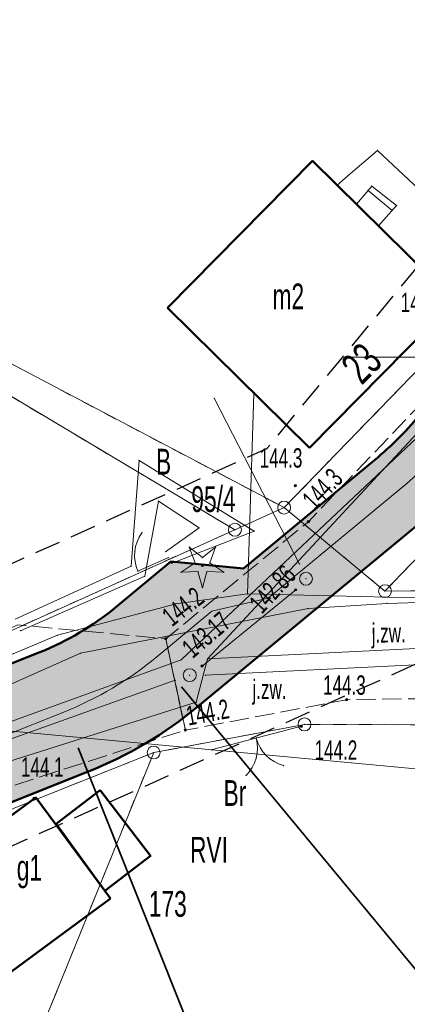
# Model space of a CAD drawing. Extents: x 6456700 to 6518119, y 5963420 to 5980059.
# Tile 192 of 256: x 6512404 to 6512419, y 5966124 to 5966162. Entities that reach past the tile are written whole.
import ezdxf
from ezdxf.enums import TextEntityAlignment as Align

# ---------------------------------------------------------------- set-up
doc = ezdxf.new("R2010")
doc.units = 0
doc.header["$MEASUREMENT"] = 0
for name, pattern in [('L_0_03', [1, 0.5, -0.5]), ('L_0_04', [1.5, 1, -0.5]), ('L_0_52', [1, 0.75, -0.25])]:
    doc.linetypes.add(name, pattern=pattern)
doc.layers.get('0').update_dxf_attribs({"color": 2, "linetype": 'CONTINUOUS', "lineweight": 5})
for name, color, linetype, lineweight in [('18mm Kreska ciągła', 7, 'CONTINUOUS', 18), ('202_punkt_graniczny', 7, 'CONTINUOUS', 18), ('209_oznaczenie_konturu_klasyfikacyjnego', 96, 'CONTINUOUS', 18), ('210_oznaczenie_konturu_uzytku_gruntowego', 96, 'CONTINUOUS', 18), ('211_numer_dzialki_ewidencyjnej', 7, 'CONTINUOUS', 18), ('218_kontur_uzytku_gruntowego', 96, 'L_0_03', 18), ('219_dzialka_ewidencyjna', 7, 'CONTINUOUS', 18), ('238_Punkt_adresowy_budynku', 7, 'CONTINUOUS', 18), ('312_budynek_ewidencyjny', 7, 'CONTINUOUS', 18), ('312_oznaczenie_budynku_ewidencyjnego_Atr117', 7, 'CONTINUOUS', 18), ('352_schody', 7, 'CONTINUOUS', 18), ('35mm Ciągła', 7, 'CONTINUOUS', 35), ('50mm Kreska ciągła', 7, 'CONTINUOUS', 50), ('9mm Kreska ciągła', 252, 'CONTINUOUS', 9), ('brama', 7, 'CONTINUOUS', 18), ('budynek', 7, 'CONTINUOUS', 18), ('drzewo_iglaste', 7, 'CONTINUOUS', 18), ('furtka', 7, 'CONTINUOUS', 18), ('inny_obiekt_trwale_zwiazany_z_budynkiem__powierzchnia_', 7, 'CONTINUOUS', 18), ('jezdnia', 7, 'CONTINUOUS', 18), ('jezdnia_Atr17', 7, 'CONTINUOUS', 18), ('ogrodzenie_trwale', 7, 'CONTINUOUS', 18), ('pikieta_naturalna', 7, 'CONTINUOUS', 18), ('pikieta_naturalna_Atr2', 7, 'CONTINUOUS', 18), ('przewod_elektroenergetyczny_niskiego_napiecia', 7, 'CONTINUOUS', 18), ('przewod_kanalizacyjny', 7, 'CONTINUOUS', 18), ('przewod_telekomunikacyjny_podziemny', 7, 'CONTINUOUS', 18), ('przewod_wodociagowy', 7, 'CONTINUOUS', 18), ('rzedna', 7, 'CONTINUOUS', 18), ('rzedna_Atr2', 7, 'CONTINUOUS', 18), ('sciana_oporowa__linia_', 7, 'CONTINUOUS', 18), ('siatka_krzyrzy', 7, 'CONTINUOUS', 18), ('studnia_kanalizacyjna', 7, 'CONTINUOUS', 18), ('Zakres', 7, 'CONTINUOUS', 18)]:
    doc.layers.add(name, color=color, linetype=linetype, lineweight=lineweight)
doc.styles.get("Standard").update_dxf_attribs({"font": 'txt', "width": 0.75})

# ---------------------------------------------------------------- blocks, each defined once
blk = doc.blocks.new('mdcp_nowa')
at = {"layer": 'drzewo_iglaste', "linetype": 'Continuous', "lineweight": 18, "true_color": 0x009900}
blk.add_hatch(color=94, dxfattribs=at).paths.add_polyline_path([(6495141.98, 5982591.88, 1), (6495141.98, 5982591.98, 1)])
at = {"layer": 'pikieta_naturalna', "linetype": 'Continuous', "lineweight": 18, "true_color": 0x000000}
for points in [[(6495145.59, 5982594.975, 1), (6495145.59, 5982595.065, 1)], [(6495146.09, 5982593.575, 1), (6495146.09, 5982593.665, 1)], [(6495140.56, 5982589.035, 1), (6495140.56, 5982589.125, 1)], [(6495147.58, 5982586.675, 1), (6495147.58, 5982586.765, 1)], [(6495141.32, 5982585.495, 1), (6495141.32, 5982585.585, 1)], [(6495145.82, 5982585.645, 1), (6495145.82, 5982585.735, 1)], [(6495135.45, 5982582.855, 1), (6495135.45, 5982582.945, 1)]]:
    blk.add_hatch(color=18, dxfattribs=at).paths.add_polyline_path(points)
at = {"layer": 'rzedna', "linetype": 'Continuous', "lineweight": 18, "true_color": 0x000000}
for points in [[(6495145.6, 5982590.935, 1), (6495145.6, 5982591.025, 1)], [(6495141.97, 5982587.975, 1), (6495141.97, 5982588.065, 1)]]:
    blk.add_hatch(color=18, dxfattribs=at).paths.add_polyline_path(points)
at = {"layer": '202_punkt_graniczny', "color": 7, "linetype": 'Continuous', "lineweight": 18}
for centre in [(6495145.15, 5982594.17), (6495143.24, 5982593.31), (6495149.06, 5982590.93), (6495145.94, 5982585.76), (6495140.09, 5982584.67)]:
    blk.add_circle(centre, 0.25, dxfattribs=at)
at = {"layer": '202_punkt_graniczny'}
for p in [(6495145.15, 5982594.17), (6495143.24, 5982593.31), (6495149.06, 5982590.93), (6495145.94, 5982585.76), (6495140.09, 5982584.67)]:
    blk.add_point(p, dxfattribs=at)
at = {"layer": '218_kontur_uzytku_gruntowego', "lineweight": 18, "flags": 128}
for points in [[(6495145.15, 5982594.17), (6495158.65, 5982608.1)], [(6495130.22, 5982602.03), (6495145.15, 5982594.17)], [(6495130.15, 5982601.11), (6495143.24, 5982593.31)], [(6495143.24, 5982593.31), (6495145.15, 5982594.17)], [(6495145.15, 5982594.17), (6495149.06, 5982590.93)], [(6495152.12, 5982594.11), (6495149.06, 5982590.93)], [(6495125, 5982585.09), (6495143.24, 5982593.31)], [(6495149.06, 5982590.93), (6495152.82, 5982590.97)], [(6495145.94, 5982585.76), (6495140.09, 5982584.67)], [(6495176.55, 5982585.67), (6495145.94, 5982585.76)], [(6495140.09, 5982584.67), (6495127.94, 5982579.83)], [(6495140.09, 5982584.67), (6495135.65, 5982573.73)]]:
    blk.add_lwpolyline(points, dxfattribs=at)
at = {"layer": '218_kontur_uzytku_gruntowego'}
for p in [(6495145.15, 5982594.17), (6495145.15, 5982594.17), (6495145.15, 5982594.17), (6495145.15, 5982594.17), (6495145.15, 5982594.17), (6495145.15, 5982594.17), (6495145.15, 5982594.17), (6495145.15, 5982594.17), (6495143.24, 5982593.31), (6495143.24, 5982593.31), (6495143.24, 5982593.31), (6495143.24, 5982593.31), (6495143.24, 5982593.31), (6495143.24, 5982593.31), (6495149.06, 5982590.93), (6495149.06, 5982590.93), (6495149.06, 5982590.93), (6495149.06, 5982590.93), (6495149.06, 5982590.93), (6495149.06, 5982590.93), (6495145.94, 5982585.76), (6495145.94, 5982585.76), (6495145.94, 5982585.76), (6495145.94, 5982585.76), (6495140.09, 5982584.67), (6495140.09, 5982584.67), (6495140.09, 5982584.67), (6495140.09, 5982584.67), (6495140.09, 5982584.67), (6495140.09, 5982584.67)]:
    blk.add_point(p, dxfattribs=at)
at = {"layer": '219_dzialka_ewidencyjna', "color": 3, "linetype": 'Continuous', "lineweight": 18, "flags": 128}
for points in [[(6495145.15, 5982594.17), (6495158.65, 5982608.1)], [(6495145.15, 5982594.17), (6495130.22, 5982602.03)], [(6495130.15, 5982601.11), (6495143.24, 5982593.31)], [(6495145.15, 5982594.17), (6495143.24, 5982593.31)], [(6495145.15, 5982594.17), (6495149.06, 5982590.93)], [(6495149.06, 5982590.93), (6495152.12, 5982594.11)], [(6495125, 5982585.09), (6495143.24, 5982593.31)], [(6495149.06, 5982590.93), (6495152.82, 5982590.97)], [(6495140.09, 5982584.67), (6495145.94, 5982585.76)], [(6495145.94, 5982585.76), (6495176.55, 5982585.67)], [(6495127.94, 5982579.83), (6495140.09, 5982584.67)], [(6495135.65, 5982573.73), (6495140.09, 5982584.67)]]:
    blk.add_lwpolyline(points, dxfattribs=at)
at = {"layer": '219_dzialka_ewidencyjna', "color": 3}
for p in [(6495145.15, 5982594.17), (6495145.15, 5982594.17), (6495145.15, 5982594.17), (6495145.15, 5982594.17), (6495143.24, 5982593.31), (6495143.24, 5982593.31), (6495143.24, 5982593.31), (6495149.06, 5982590.93), (6495149.06, 5982590.93), (6495149.06, 5982590.93), (6495145.94, 5982585.76), (6495145.94, 5982585.76), (6495140.09, 5982584.67), (6495140.09, 5982584.67), (6495140.09, 5982584.67)]:
    blk.add_point(p, dxfattribs=at)
at = {"layer": '312_budynek_ewidencyjny', "color": 7, "linetype": 'Continuous', "lineweight": 50, "flags": 128}
for points in [[(6495140.63, 5982601.92), (6495146.25, 5982607.62)], [(6495146.25, 5982607.62), (6495151.76, 5982602.19)], [(6495151.76, 5982602.19), (6495146.14, 5982596.49)], [(6495146.14, 5982596.49), (6495140.63, 5982601.92)], [(6495131.13, 5982579.71), (6495135.52, 5982582.93)], [(6495135.52, 5982582.93), (6495136.3, 5982581.88)], [(6495136.3, 5982581.88), (6495138.2, 5982579.31)], [(6495138.2, 5982579.31), (6495138.41, 5982579.01)], [(6495138.41, 5982579.01), (6495134.02, 5982575.78)]]:
    blk.add_lwpolyline(points, dxfattribs=at)
at = {"layer": '312_budynek_ewidencyjny'}
for p in [(6495146.25, 5982607.62), (6495146.25, 5982607.62), (6495140.63, 5982601.92), (6495140.63, 5982601.92), (6495146.14, 5982596.49), (6495146.14, 5982596.49), (6495135.52, 5982582.93), (6495135.52, 5982582.93), (6495136.3, 5982581.88), (6495136.3, 5982581.88), (6495138.2, 5982579.31), (6495138.2, 5982579.31), (6495138.41, 5982579.01), (6495138.41, 5982579.01)]:
    blk.add_point(p, dxfattribs=at)
at = {"layer": '352_schody', "color": 7, "linetype": 'Continuous', "lineweight": 18, "flags": 128}
blk.add_lwpolyline([(6495148.55, 5982606.64), (6495149.51, 5982605.88), (6495148.81, 5982605.1), (6495147.96, 5982605.94)], close=True, dxfattribs=at)
blk.add_lwpolyline([(6495149.337, 5982605.687), (6495148.408, 5982606.472)], dxfattribs=at)
at = {"layer": '352_schody'}
for p in [(6495148.55, 5982606.64), (6495148.55, 5982606.64), (6495148.408, 5982606.472), (6495147.96, 5982605.94), (6495147.96, 5982605.94), (6495149.51, 5982605.88), (6495149.51, 5982605.88), (6495149.337, 5982605.687), (6495148.81, 5982605.1), (6495148.81, 5982605.1)]:
    blk.add_point(p, dxfattribs=at)
at = {"layer": 'brama', "color": 7, "linetype": 'Continuous', "lineweight": 18, "flags": 128}
blk.add_lwpolyline([(6495145.82, 5982585.69), (6495142.32, 5982584.77)], dxfattribs=at)
at = {"layer": 'brama', "color": 7, "linetype": 'Continuous', "lineweight": 18}
for centre, start, end in [((6495142.619, 5982584.849), 314.727, 14.727), ((6495145.521, 5982585.611), 194.727, 254.727)]:
    blk.add_arc(centre, 1.5, start, end, dxfattribs=at)
at = {"layer": 'brama'}
for p in [(6495145.82, 5982585.69), (6495144.07, 5982585.23), (6495144.07, 5982585.23), (6495142.32, 5982584.77), (6495144.066, 5982584.454), (6495144.455, 5982584.556), (6495145.126, 5982584.164), (6495143.675, 5982583.783)]:
    blk.add_point(p, dxfattribs=at)
at = {"layer": 'budynek', "color": 7, "linetype": 'Continuous', "lineweight": 50, "flags": 128}
blk.add_lwpolyline([(6495138.02, 5982583.21), (6495139.97, 5982580.66), (6495138.2, 5982579.31), (6495136.31, 5982581.9)], close=True, dxfattribs=at)
at = {"layer": 'budynek'}
for p in [(6495138.02, 5982583.21), (6495136.31, 5982581.9), (6495139.97, 5982580.66), (6495138.2, 5982579.31)]:
    blk.add_point(p, dxfattribs=at)
at = {"layer": 'drzewo_iglaste', "color": 94, "linetype": 'Continuous', "lineweight": 13, "flags": 128}
for points in [[(6495141.697, 5982592.023), (6495141.468, 5982592.636)], [(6495141.468, 5982592.636), (6495141.98, 5982592.229)], [(6495141.98, 5982592.229), (6495142.492, 5982592.636)], [(6495142.492, 5982592.636), (6495142.263, 5982592.023)], [(6495141.152, 5982591.662), (6495141.697, 5982592.023)], [(6495142.263, 5982592.023), (6495142.808, 5982591.662)], [(6495141.805, 5982591.69), (6495141.152, 5982591.662)], [(6495141.98, 5982591.06), (6495141.805, 5982591.69)], [(6495142.155, 5982591.69), (6495141.98, 5982591.06)], [(6495142.808, 5982591.662), (6495142.155, 5982591.69)]]:
    blk.add_lwpolyline(points, dxfattribs=at)
at = {"layer": 'drzewo_iglaste', "color": 94, "linetype": 'Continuous', "lineweight": 18}
blk.add_circle((6495141.98, 5982591.93), 0.05, dxfattribs=at)
at = {"layer": 'drzewo_iglaste'}
for p in [(6495141.468, 5982592.636), (6495141.468, 5982592.636), (6495142.492, 5982592.636), (6495142.492, 5982592.636), (6495141.98, 5982592.229), (6495141.98, 5982592.229), (6495141.697, 5982592.023), (6495141.697, 5982592.023), (6495141.98, 5982591.93), (6495142.263, 5982592.023), (6495142.263, 5982592.023), (6495141.152, 5982591.662), (6495141.152, 5982591.662), (6495141.805, 5982591.69), (6495141.805, 5982591.69), (6495142.155, 5982591.69), (6495142.155, 5982591.69), (6495142.808, 5982591.662), (6495142.808, 5982591.662), (6495141.98, 5982591.06), (6495141.98, 5982591.06)]:
    blk.add_point(p, dxfattribs=at)
at = {"layer": 'furtka', "color": 7, "linetype": 'Continuous', "lineweight": 18, "flags": 128}
blk.add_lwpolyline([(6495139.48, 5982591.7), (6495140.66, 5982592.23)], dxfattribs=at)
at = {"layer": 'furtka', "color": 7, "linetype": 'Continuous', "lineweight": 18}
blk.add_arc((6495140.848, 5982592.315), 1.5, 144.187, 204.187, dxfattribs=at)
at = {"layer": 'furtka'}
for p in [(6495139.632, 5982593.193), (6495139.356, 5982592.467), (6495140.66, 5982592.23), (6495139.48, 5982591.701), (6495139.48, 5982591.7)]:
    blk.add_point(p, dxfattribs=at)
at = {"layer": 'inny_obiekt_trwale_zwiazany_z_budynkiem__powierzchnia_', "color": 7, "linetype": 'Continuous', "lineweight": 18, "flags": 128}
blk.add_lwpolyline([(6495136.31, 5982581.9), (6495138.02, 5982583.21), (6495139.97, 5982580.66), (6495138.2, 5982579.31)], close=True, dxfattribs=at)
at = {"layer": 'inny_obiekt_trwale_zwiazany_z_budynkiem__powierzchnia_'}
for p in [(6495138.02, 5982583.21), (6495136.31, 5982581.9), (6495139.97, 5982580.66), (6495138.2, 5982579.31)]:
    blk.add_point(p, dxfattribs=at)
at = {"layer": 'jezdnia', "color": 7, "linetype": 'L_0_52', "lineweight": 18, "flags": 128}
for points in [[(6495168.95, 5982621.1), (6495164.78, 5982613.89), (6495159.9, 5982606.05), (6495153.8, 5982598.28), (6495151.67, 5982595.69), (6495150.99, 5982592.86), (6495152.5, 5982589.98), (6495157.38, 5982590), (6495163.87, 5982590.08), (6495170.78, 5982590.19), (6495184.51, 5982590.86), (6495184.64, 5982587.8), (6495170.5, 5982587.16), (6495163.7, 5982586.96), (6495157.31, 5982586.84), (6495147.58, 5982586.72), (6495141.32, 5982585.54), (6495140.56, 5982589.08), (6495146.09, 5982593.62), (6495151.75, 5982599.55), (6495157.44, 5982607.04), (6495162.46, 5982614.44), (6495167.1, 5982622.09)], [(6495134.37, 5982583.3), (6495113.38, 5982574.25), (6495104.78, 5982567.21), (6495094.42, 5982556.42), (6495077.25, 5982527.64), (6495065.47, 5982509.01), (6495049.82, 5982491.48), (6495035, 5982466.78), (6495029.3, 5982456), (6495014.86, 5982429.39), (6495004.75, 5982409.18), (6494998.73, 5982397.06), (6494987.52, 5982373.63), (6494982.83, 5982364.72), (6494972.31, 5982345.03), (6494970.53, 5982342.23), (6494960.57, 5982327.01), (6494956.04, 5982320.35), (6494947.33, 5982304.72), (6494935.61, 5982281.93), (6494926.04, 5982257.99), (6494919.72, 5982242.45), (6494913.81, 5982225.8), (6494910.48, 5982216.25), (6494906.14, 5982216.99), (6494909.9, 5982227.31), (6494916.12, 5982243.16), (6494921.48, 5982258.77), (6494931.15, 5982282.69), (6494943.64, 5982306.31), (6494959.06, 5982330.89), (6494969.1, 5982347.08), (6494979.83, 5982365.44), (6494985.75, 5982378.98), (6494994.88, 5982398.03), (6495001.66, 5982410.76), (6495011.8, 5982430.8), (6495026, 5982457.23), (6495032.25, 5982468.97), (6495046.11, 5982493.71), (6495063.09, 5982514.09), (6495073.26, 5982529.52), (6495082.96, 5982547.05), (6495093.01, 5982560.56), (6495101.98, 5982569.59), (6495101.3, 5982571.6), (6495108.99, 5982577.59), (6495110.03, 5982578.44), (6495121.58, 5982583.64), (6495122.46, 5982584.02), (6495130.77, 5982587.79), (6495134.82, 5982589.62), (6495140.56, 5982589.08), (6495141.32, 5982585.54)]]:
    blk.add_lwpolyline(points, close=True, dxfattribs=at)
at = {"layer": 'jezdnia'}
for p in [(6495146.09, 5982593.62), (6495140.56, 5982589.08), (6495140.56, 5982589.08), (6495147.58, 5982586.72), (6495141.32, 5982585.54), (6495141.32, 5982585.54)]:
    blk.add_point(p, dxfattribs=at)
at = {"layer": 'ogrodzenie_trwale'}
for p in [(6495145.59, 5982595.02), (6495142.32, 5982584.77), (6495135.52, 5982582.93)]:
    blk.add_point(p, dxfattribs=at)
at = {"layer": 'pikieta_naturalna', "color": 7, "linetype": 'Continuous', "lineweight": 18}
for centre in [(6495145.59, 5982595.02), (6495146.09, 5982593.62), (6495140.56, 5982589.08), (6495147.58, 5982586.72), (6495141.32, 5982585.54), (6495145.82, 5982585.69), (6495135.45, 5982582.9)]:
    blk.add_circle(centre, 0.045, dxfattribs=at)
at = {"layer": 'pikieta_naturalna'}
for p in [(6495145.59, 5982595.02), (6495146.09, 5982593.62), (6495140.56, 5982589.08), (6495147.58, 5982586.72), (6495145.82, 5982585.69), (6495141.32, 5982585.54), (6495135.45, 5982582.9)]:
    blk.add_point(p, dxfattribs=at)
at = {"layer": 'przewod_elektroenergetyczny_niskiego_napiecia', "color": 1, "linetype": 'Continuous', "lineweight": 18, "flags": 128}
blk.add_lwpolyline([(6495125.18, 5982586.38), (6495156.89, 5982583.42)], dxfattribs=at)
at = {"layer": 'przewod_kanalizacyjny', "color": 34, "linetype": 'Continuous', "lineweight": 18, "flags": 128}
for points in [[(6495170.45, 5982625.77), (6495156.12, 5982602.36), (6495141.15, 5982588.26), (6495113.72, 5982578.32), (6495092.68, 5982569.53), (6495045.09, 5982537.09), (6495021.25, 5982523.09), (6494993.35, 5982504.58), (6494979.31, 5982519.23), (6494973.67, 5982513.49)], [(6495145.75, 5982591.98), (6495142.44, 5982598.41)], [(6495141.97, 5982588.02), (6495145.6, 5982590.98)], [(6495186.2, 5982590.22), (6495154.98, 5982588.3), (6495142.09, 5982587.67)], [(6495114.53, 5982577.83), (6495119.91, 5982579.97), (6495140.93, 5982587.47)]]:
    blk.add_lwpolyline(points, dxfattribs=at)
at = {"layer": 'przewod_kanalizacyjny'}
for p in [(6495142.44, 5982598.41), (6495145.75, 5982591.98), (6495145.6, 5982590.98), (6495141.15, 5982588.26), (6495141.97, 5982588.02), (6495142.09, 5982587.67), (6495140.93, 5982587.47)]:
    blk.add_point(p, dxfattribs=at)
at = {"layer": 'przewod_telekomunikacyjny_podziemny', "color": 30, "linetype": 'Continuous', "lineweight": 18, "flags": 128}
for points in [[(6495143.73, 5982590.82), (6495143.98, 5982598.58)], [(6495153.57, 5982590.59), (6495143.73, 5982590.82), (6495140.96, 5982590.44), (6495136.36, 5982589.22), (6495125.43, 5982584.63), (6495118.68, 5982582.02), (6495111.1, 5982577.1), (6495107.64, 5982574.02), (6495105.18, 5982571.94), (6495102.39, 5982569.4), (6495095.78, 5982563.39), (6495093.47, 5982560.69), (6495087.22, 5982552.68), (6495083.79, 5982547.62), (6495074.92, 5982532.24)], [(6495153.57, 5982590.59), (6495149.14, 5982590.45), (6495146.08, 5982590.25), (6495137.25, 5982588.52), (6495132.01, 5982586.2), (6495123.45, 5982582.26), (6495120.04, 5982580.6), (6495115.99, 5982577.9), (6495111.25, 5982574.85), (6495109.73, 5982573.75), (6495105.03, 5982569.65), (6495099.27, 5982564.71), (6495094.68, 5982561.57), (6495093.47, 5982560.69), (6495089.6, 5982556.27), (6495092.03, 5982554.5), (6495087.91, 5982546.77), (6495085.02, 5982541.49), (6495079.35, 5982530.1)]]:
    blk.add_lwpolyline(points, dxfattribs=at)
at = {"layer": 'przewod_telekomunikacyjny_podziemny'}
for p in [(6495143.98, 5982598.58), (6495143.73, 5982590.82), (6495143.73, 5982590.82), (6495140.96, 5982590.44), (6495146.08, 5982590.25), (6495149.14, 5982590.45), (6495136.36, 5982589.22), (6495137.25, 5982588.52)]:
    blk.add_point(p, dxfattribs=at)
at = {"layer": 'przewod_wodociagowy', "color": 5, "linetype": 'Continuous', "lineweight": 18, "flags": 128}
for points in [[(6495141.74, 5982586.62), (6495142.18, 5982588.3), (6495155.04, 5982602.15), (6495166.84, 5982620.28), (6495169.54, 5982626.28), (6495170.45, 5982629.21), (6495171.51, 5982640.57), (6495178.33, 5982653.56), (6495190.65, 5982666.48), (6495208.75, 5982678.3), (6495220.98, 5982677.43), (6495221.38, 5982677.4)], [(6495147.2, 5982606.66), (6495147.62, 5982607.03), (6495148.77, 5982608.02), (6495155.04, 5982602.15)], [(6495186.86, 5982590.52), (6495142.18, 5982588.3)], [(6495111.97, 5982575.51), (6495115.93, 5982577.66), (6495116.31, 5982577.94), (6495116.66, 5982577.91), (6495119.49, 5982579.58), (6495141.74, 5982586.62)]]:
    blk.add_lwpolyline(points, dxfattribs=at)
at = {"layer": 'przewod_wodociagowy'}
for p in [(6495148.77, 5982608.02), (6495147.62, 5982607.03), (6495147.2, 5982606.66), (6495142.18, 5982588.3), (6495142.18, 5982588.3), (6495141.74, 5982586.62), (6495141.74, 5982586.62)]:
    blk.add_point(p, dxfattribs=at)
at = {"layer": 'rzedna', "color": 7, "linetype": 'Continuous', "lineweight": 18}
for centre in [(6495145.6, 5982590.98), (6495141.97, 5982588.02)]:
    blk.add_circle(centre, 0.045, dxfattribs=at)
at = {"layer": 'rzedna'}
for p in [(6495145.6, 5982590.98), (6495141.97, 5982588.02)]:
    blk.add_point(p, dxfattribs=at)
at = {"layer": 'sciana_oporowa__linia_', "color": 7, "linetype": 'Continuous', "lineweight": 18, "flags": 128}
for points in [[(6495134.718, 5982589.848), (6495139.214, 5982591.896), (6495139.524, 5982595.996), (6495143.988, 5982593.261), (6495140.769, 5982592.005)], [(6495134.922, 5982589.392), (6495139.746, 5982591.504), (6495140.276, 5982594.424), (6495141.852, 5982593.379), (6495140.552, 5982592.455)]]:
    blk.add_lwpolyline(points, dxfattribs=at)
at = {"layer": 'sciana_oporowa__linia_'}
for p in [(6495139.524, 5982595.996), (6495140.276, 5982594.424), (6495141.852, 5982593.379), (6495143.988, 5982593.261), (6495140.552, 5982592.455), (6495139.214, 5982591.896), (6495140.769, 5982592.005), (6495139.746, 5982591.504), (6495134.922, 5982589.392)]:
    blk.add_point(p, dxfattribs=at)
at = {"layer": 'siatka_krzyrzy', "linetype": 'Continuous', "lineweight": 18, "flags": 128}
blk.add_lwpolyline([(6495147.5, 5982600), (6495152.5, 5982600)], dxfattribs=at)
at = {"layer": 'studnia_kanalizacyjna', "color": 34, "linetype": 'Continuous', "lineweight": 13}
for centre in [(6495146, 5982591.41), (6495141.49, 5982587.67)]:
    blk.add_circle(centre, 0.25, dxfattribs=at)
at = {"layer": 'studnia_kanalizacyjna'}
for p in [(6495146, 5982591.41), (6495141.49, 5982587.67)]:
    blk.add_point(p, dxfattribs=at)
at = {"layer": 'Zakres', "linetype": 'L_0_04', "lineweight": 25, "flags": 128}
blk.add_lwpolyline([(6495113.77, 5985050.22), (6495121.12, 5984877.07), (6495125.76, 5984757.87), (6495129.89, 5984649.81), (6495141.08, 5984611.3), (6495145.77, 5984544.53), (6495147.36, 5984487.27), (6495157.22, 5984392.07), (6495162.95, 5984387.45), (6495180.24, 5984384.16), (6495229.5, 5984386.61), (6495251.65, 5984373.41), (6495258.77, 5984357.12), (6495255.44, 5984330.44), (6495250.77, 5984304.39), (6495252.21, 5984282.78), (6495255.46, 5984256.45), (6495254.94, 5984238.25), (6495266.4, 5984211), (6495277.24, 5984182.33), (6495294.2, 5984133.19), (6495300.94, 5984095.37), (6495313.24, 5984037.69), (6495317.44, 5983978.18), (6495300.35, 5983922.18), (6495282.35, 5983883.38), (6495266.21, 5983862.23), (6495242.03, 5983839.67), (6495211.11, 5983816.86), (6495158.26, 5983772.66), (6495130.6, 5983651.16), (6495116.31, 5983543.43), (6495129.51, 5983346.73), (6495134.58, 5983264.71), (6495139.64, 5983186.97), (6495193.25, 5983077.94), (6495199.2, 5983041.97), (6495206.23, 5983026), (6495208.96, 5983004.88), (6495202.27, 5982979.48), (6495202.42, 5982950.13), (6495209.35, 5982897.38), (6495215.97, 5982850.34), (6495228.6, 5982809.97), (6495226.85, 5982778.82), (6495225.04, 5982750.56), (6495220.26, 5982723.37), (6495226.54, 5982679.97), (6495206.06, 5982669.48), (6495192.68, 5982657.71), (6495184.57, 5982648.65), (6495174.78, 5982624.58), (6495164.23, 5982604.61), (6495150.7, 5982588.3), (6495137.69, 5982582.43), (6495118.26, 5982573.75), (6495100.35, 5982558.42), (6495090.36, 5982544.99), (6495075.87, 5982519.06), (6495060.83, 5982499.68), (6495049.41, 5982485.49), (6495035.07, 5982459.7), (6495006.7, 5982406.64), (6494980.89, 5982351.84), (6494944.35, 5982293.29), (6494925.72, 5982250.11), (6494905.2, 5982190.37), (6494898.43, 5982153.5), (6494879.51, 5982063.89), (6494864.14, 5981992.66), (6494816.93, 5981768.61), (6494777.79, 5981577.7), (6494739.84, 5981394.72), (6494718.65, 5981297.89), (6494716.45, 5981237.31), (6494738.62, 5981208.21), (6494776.48, 5981173.06), (6494817.16, 5981137.44), (6494847.63, 5981109.8), (6494877.39, 5981077.08), (6494912.75, 5981030.55), (6494916.06, 5981014.71), (6494903.86, 5980957.01), (6494916.13, 5980953.51), (6494892.32, 5980927.59), (6494850.7, 5980858.8), (6494806.81, 5980779.89), (6494785.1, 5980753.49), (6494715.22, 5980723.29), (6494679.96, 5980686.78), (6494651.35, 5980651.29), (6494549.14, 5980683.24), (6494511.84, 5980659.66), (6494443.61, 5980630.33), (6494428.78, 5980598.6), (6494431.58, 5980579.46), (6494420.56, 5980549.76), (6494416.45, 5980528.2), (6494403.86, 5980507.16), (6494388.89, 5980482.96), (6494365.32, 5980407.99), (6494335.67, 5980315.15), (6494332.29, 5980297.41), (6494335.1, 5980278.18), (6494347.25, 5980254.84), (6494336.79, 5980250.09), (6494300.04, 5980271.34), (6494320.8, 5980301.43), (6494336.81, 5980349.17), (6494344.85, 5980380.92), (6494360.85, 5980437.13), (6494374.18, 5980476.38), (6494386.14, 5980498.84), (6494403.02, 5980528.52), (6494411.33, 5980563.19), (6494420.84, 5980586.25), (6494420.25, 5980601.11), (6494434.95, 5980635.94), (6494446.75, 5980644.99), (6494465.77, 5980647.27), (6494513.02, 5980669.46), (6494507.85, 5980679.68), (6494547.89, 5980705.83), (6494570.06, 5980691.34), (6494636.17, 5980669.05), (6494706.14, 5980756.86), (6494742.78, 5980772.58), (6494798.53, 5980814.27), (6494826.12, 5980867.97), (6494849.57, 5980908.6), (6494845.35, 5980942.01), (6494853.94, 5980970.83), (6494891.08, 5980960.54), (6494890.11, 5980965.73), (6494903.94, 5981025.69), (6494869.98, 5981070.3), (6494770.97, 5981160.58), (6494728.18, 5981200.64), (6494706.13, 5981229.56), (6494707.94, 5981299.75), (6494728.84, 5981398.1), (6494767.06, 5981580.19), (6494806.17, 5981770.55), (6494854.36, 5981994.76), (6494869.73, 5982065.97), (6494888.61, 5982155.44), (6494891.67, 5982173.95), (6494895.82, 5982197.45), (6494916.38, 5982253.72), (6494935.47, 5982297.95), (6494954.97, 5982331.67), (6494972.09, 5982356.64), (6494997.76, 5982411.14), (6495026.29, 5982464.48), (6495041.09, 5982491.09), (6495052.99, 5982505.88), (6495067.51, 5982524.6), (6495081.94, 5982550.43), (6495092.99, 5982565.28), (6495112.86, 5982582.29), (6495133.59, 5982591.55), (6495144.48, 5982596.46), (6495155.87, 5982610.19), (6495165.7, 5982628.8), (6495175.96, 5982654.03), (6495185.62, 5982664.83), (6495200.4, 5982677.82), (6495212.49, 5982688.04), (6495209.64, 5982723.43), (6495215.22, 5982750.57), (6495216.87, 5982779.54), (6495218.31, 5982809.31), (6495206.86, 5982847.92), (6495199.44, 5982894.74), (6495192.11, 5982948.71), (6495190.16, 5982979.24), (6495183.47, 5983075.16), (6495129.79, 5983184.34), (6495124.6, 5983264.07), (6495119.53, 5983346.09), (6495106.27, 5983543.75), (6495120.74, 5983652.9), (6495148.75, 5983779.42), (6495204.15, 5983826.04), (6495273.41, 5983889.36), (6495288.53, 5983927.42), (6495300.83, 5983964.69), (6495303.91, 5983980.14), (6495301.32, 5984039.55), (6495291.1, 5984093.63), (6495284.5, 5984130.67), (6495267.84, 5984178.93), (6495257.12, 5984207.3), (6495244.96, 5984236.19), (6495244.79, 5984255.42), (6495242.25, 5984281.97), (6495240.71, 5984304.95), (6495245.55, 5984331.94), (6495248.51, 5984355.64), (6495243.77, 5984366.47), (6495226.98, 5984376.47), (6495179.54, 5984374.12), (6495158.61, 5984378.09), (6495147.7, 5984386.91), (6495137.38, 5984486.61), (6495135.78, 5984544.04), (6495131.18, 5984609.54), (6495119.95, 5984648.2), (6495115.76, 5984757.49), (6495111.12, 5984876.67), (6495103.73, 5985050.93), (6495109.36, 5985081.73), (6495120.41, 5985085.88)], close=True, dxfattribs=at)
at = {"layer": 'Zakres'}
for p in [(6495144.48, 5982596.46), (6495137.69, 5982582.43)]:
    blk.add_point(p, dxfattribs=at)
at = {"layer": '209_oznaczenie_konturu_klasyfikacyjnego', "lineweight": 20, "width": 0.66}
blk.add_text('RVI', height=1, dxfattribs=at).set_placement((6495141.5, 5982581.4), align=Align.TOP_LEFT)
at = {"layer": '210_oznaczenie_konturu_uzytku_gruntowego', "lineweight": 20, "width": 0.66}
for s, p in [('B', (6495140.18, 5982596.45)), ('Br', (6495142.8, 5982583.6))]:
    blk.add_text(s, height=1, dxfattribs=at).set_placement(p, align=Align.TOP_LEFT)
at = {"layer": '211_numer_dzialki_ewidencyjnej', "color": 7, "lineweight": 20, "width": 0.66}
for s, p in [('95/4', (6495141.55, 5982595)), ('173', (6495139.9, 5982579.3))]:
    blk.add_text(s, height=1, dxfattribs=at).set_placement(p, align=Align.TOP_LEFT)
at = {"layer": '238_Punkt_adresowy_budynku', "color": 7, "lineweight": 25, "width": 0.66}
blk.add_text('23', height=1.25, rotation=45.4, dxfattribs=at).set_placement((6495147.271, 5982599.77), align=Align.TOP_LEFT)
at = {"layer": '312_oznaczenie_budynku_ewidencyjnego_Atr117', "color": 7, "lineweight": 20, "width": 0.66}
for s, p in [('m2', (6495144.7, 5982602.86)), ('g1', (6495134.78, 5982580.7))]:
    blk.add_text(s, height=1, dxfattribs=at).set_placement(p, align=Align.TOP_LEFT)
at = {"layer": 'jezdnia_Atr17', "color": 7, "lineweight": 15, "width": 0.66}
blk.add_text('j.zw.', height=0.75, rotation=0.8, dxfattribs=at).set_placement((6495148.54, 5982589.68), align=Align.TOP_LEFT)
blk.add_text('j.zw.', height=0.75, dxfattribs=at).set_placement((6495143.92, 5982587.5), align=Align.TOP_LEFT)
at = {"layer": 'pikieta_naturalna_Atr2', "color": 7, "lineweight": 15, "width": 0.66}
for s, p in [('144.3', (6495149.67, 5982602.5)), ('144.3', (6495144.2, 5982596.47)), ('144.3', (6495146.66, 5982587.66)), ('144.2', (6495146.33, 5982585.14)), ('144.1', (6495134.94, 5982584.48))]:
    blk.add_text(s, height=0.75, dxfattribs=at).set_placement(p, align=Align.TOP_LEFT)
for s, rotation, p in [('144.3', 46.2, (6495145.79, 5982594.56)), ('144.2', 37.7, (6495140.34, 5982590.12)), ('144.2', 10.4, (6495141.3, 5982586.45))]:
    blk.add_text(s, height=0.75, rotation=rotation, dxfattribs=at).set_placement(p, align=Align.TOP_LEFT)
at = {"layer": 'rzedna_Atr2', "color": 7, "lineweight": 15, "width": 0.66}
for s, rotation, p in [('142.86', 47.1, (6495143.735, 5982590.525)), ('143.17', 40.5, (6495141.117, 5982588.865))]:
    blk.add_text(s, height=0.75, rotation=rotation, dxfattribs=at).set_placement(p, align=Align.TOP_LEFT)

msp = doc.modelspace()

# ---------------------------------------------------------------- block references
at = {"linetype": 'ByBlock'}
msp.add_blockref('mdcp_nowa', (17268.786, -16450.998), dxfattribs=at)

# ---------------------------------------------------------------- next in the draw order: hatches: boundary and pattern name
at = {"layer": '9mm Kreska ciągła'}
h = msp.add_hatch(dxfattribs=at)
h.set_pattern_fill('SAND_AND_LIME', color=4, scale=0.1)
h.set_pattern_definition([(37.5, (6512163.41104, 5965706.02106), (-0.006803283, 0.208096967), [0, -0.16416, 0, -0.1836, 0, -0.1755]), (7.5, (6512163.41104, 5965706.02106), (0.19113588, 0.30479178), [0, -0.08856, 0, -0.14796, 0, -0.0567]), (-32.5, (6512163.2782, 5965706.02106), (0.33632732, 0.00061118), [0, -0.054, 0, -0.1944, 0, -0.2538]), (-42.5, (6512163.2782, 5965706.02106), (0.32466167, 0.09478896), [0, -0.027, 0, -0.12744, 0, -0.1458])])
edge = h.paths.add_edge_path()
edge.add_line((6512494.454, 5966351.121), (6512492.815, 5966327.914))
edge.add_arc((6512641.445, 5966317.419), 149, 175.96099, 178.25385)
edge.add_line((6512492.514, 5966321.96), (6512491.933, 5966302.891))
edge.add_arc((6512440.957, 5966304.445), 51, 348.133, 358.2538, ccw=False)
edge.add_line((6512490.867, 5966293.957), (6512486.741, 5966274.321))
edge.add_arc((6512500.441, 5966271.442), 14, 168.133, 189.6608)
edge.add_line((6512486.64, 5966269.093), (6512490.395, 5966247.035))
edge.add_line((6512490.395, 5966247.035), (6512490.607, 5966245.791))
edge.add_arc((6512474.833, 5966243.106), 16, 357.4133, 369.6608, ccw=False)
edge.add_line((6512490.817, 5966242.384), (6512490.724, 5966240.322))
edge.add_arc((6512474.74, 5966241.044), 16, 304.6947, 357.4133, ccw=False)
edge.add_line((6512483.848, 5966227.889), (6512479.157, 5966224.642))
edge.add_arc((6512563.968, 5966102.134), 149, 124.69475, 128.17467)
edge.add_line((6512471.877, 5966219.268), (6512459.798, 5966209.771))
edge.add_arc((6512468.451, 5966198.766), 14, 128.1747, 146.5283)
edge.add_line((6512456.773, 5966206.487), (6512454.137, 5966202.499))
edge.add_arc((6512536.718, 5966147.898), 99, 146.52826, 150.19331)
edge.add_line((6512450.815, 5966197.109), (6512447.264, 5966190.909))
edge.add_arc((6512533.167, 5966141.699), 99, 150.19331, 155.56334)
edge.add_line((6512443.035, 5966182.654), (6512432.867, 5966160.275))
edge.add_arc((6512409.196, 5966171.031), 26, 321.1758, 335.5633, ccw=False)
edge.add_line((6512429.452, 5966154.731), (6512421.621, 5966145))
edge.add_arc((6512409.156, 5966155.031), 16, 309.5931, 321.1758, ccw=False)
edge.add_line((6512419.353, 5966142.701), (6512410.592, 5966135.455))
edge.add_arc((6512400.395, 5966147.785), 16, 291.7201, 309.5931, ccw=False)
edge.add_line((6512406.316, 5966132.921), (6512399.28, 5966130.118))
edge.add_arc((6512417.414, 5966084.597), 49, 111.7201, 118.6787)
edge.add_line((6512393.899, 5966127.586), (6512378.766, 5966119.308))
edge.add_arc((6512390.283, 5966098.252), 24, 118.6787, 130.9764)
edge.add_line((6512374.545, 5966116.372), (6512369.458, 5966111.954))
edge.add_arc((6512385.196, 5966093.834), 24, 130.9764, 144.2474)
edge.add_line((6512365.719, 5966107.857), (6512360.498, 5966100.604))
edge.add_arc((6512392.148, 5966077.817), 39, 144.2474, 151.7186)
edge.add_line((6512357.804, 5966096.296), (6512346.179, 5966074.69))
edge.add_arc((6512310.073, 5966094.116), 41, 323.54, 331.7186, ccw=False)
edge.add_line((6512343.048, 5966069.751), (6512332.977, 5966056.12))
edge.add_arc((6512291.959, 5966086.427), 51, 314.8687, 323.54, ccw=False)
edge.add_line((6512327.939, 5966050.283), (6512325.436, 5966047.791))
edge.add_arc((6512381.169, 5965991.802), 79, 134.86874, 142.03498)
edge.add_line((6512318.887, 5966040.401), (6512317.812, 5966039.024))
edge.add_arc((6512348.559, 5966015.032), 39, 142.035, 151.9019)
edge.add_line((6512314.155, 5966033.4), (6512307.014, 5966020.024))
edge.add_arc((6512085.596, 5966138.241), 251, 330.1315, 331.90193, ccw=False)
edge.add_line((6512303.256, 5966013.24), (6512293.172, 5965995.681))
edge.add_arc((6512509.097, 5965871.676), 249, 150.1315, 153.31422)
edge.add_line((6512286.62, 5965983.501), (6512270.802, 5965952.031))
edge.add_arc((6512493.279, 5965840.205), 249, 153.31422, 155.41165)
edge.add_line((6512266.858, 5965943.813), (6512249.846, 5965906.636))
edge.add_arc((6512203.471, 5965927.857), 51, 325.4005, 335.4117, ccw=False)
edge.add_line((6512245.451, 5965898.897), (6512232.463, 5965880.07))
edge.add_arc((6512313.954, 5965823.854), 99, 145.40047, 150.15364)
edge.add_line((6512228.085, 5965873.124), (6512213.877, 5965848.362))
edge.add_arc((6512299.746, 5965799.092), 99, 150.15364, 156.12969)
edge.add_line((6512209.214, 5965839.154), (6512198.858, 5965815.752))
edge.add_arc((6512518.006, 5965674.523), 349, 156.12969, 156.8073)
edge.add_line((6512197.211, 5965811.968), (6512194.929, 5965806.643))
edge.add_arc((6512331.888, 5965747.963), 149, 156.8073, 160.58951)
edge.add_line((6512191.357, 5965797.481), (6512178.615, 5965761.319))
edge.add_arc((6511941.881, 5965844.735), 251, 339.22463, 340.58951, ccw=False)
edge.add_line((6512176.561, 5965755.704), (6512169.456, 5965736.976))
edge.add_arc((6512195.168, 5965727.222), 27.5, 159.2246, 216.7393)
edge.add_line((6512173.13, 5965710.772), (6512174.444, 5965709.012))
edge.add_line((6512174.444, 5965709.012), (6512170.437, 5965706.021))
edge.add_line((6512170.437, 5965706.021), (6512164.212, 5965719.71))
edge.add_arc((6512161.212, 5965719.741), 3, 359.4073, 370.8714)
edge.add_arc((6512205.039, 5965728.159), 41.628, 165.2606, 190.8714, ccw=False)
edge.add_line((6512164.781, 5965738.75), (6512171.886, 5965757.477))
edge.add_arc((6511941.881, 5965844.735), 246, 339.22463, 340.58951)
edge.add_line((6512173.899, 5965762.981), (6512186.641, 5965799.143))
edge.add_arc((6512331.888, 5965747.963), 154, 156.8073, 160.58951, ccw=False)
edge.add_line((6512190.333, 5965808.612), (6512192.615, 5965813.937))
edge.add_arc((6512518.006, 5965674.523), 354, 156.12969, 156.8073, ccw=False)
edge.add_line((6512194.286, 5965817.775), (6512204.642, 5965841.178))
edge.add_arc((6512299.746, 5965799.092), 104, 150.15364, 156.12969, ccw=False)
edge.add_line((6512209.541, 5965850.851), (6512223.749, 5965875.613))
edge.add_arc((6512313.954, 5965823.854), 104, 145.40047, 150.15364, ccw=False)
edge.add_line((6512228.348, 5965882.91), (6512241.335, 5965901.737))
edge.add_arc((6512203.471, 5965927.857), 46, 325.4005, 335.4117)
edge.add_line((6512245.3, 5965908.717), (6512262.312, 5965945.894))
edge.add_arc((6512493.279, 5965840.205), 254, 153.31422, 155.41165, ccw=False)
edge.add_line((6512266.334, 5965954.276), (6512282.153, 5965985.747))
edge.add_arc((6512509.097, 5965871.676), 254, 150.1315, 153.31422, ccw=False)
edge.add_line((6512288.836, 5965998.171), (6512298.92, 5966015.73))
edge.add_arc((6512085.596, 5966138.241), 246, 330.1315, 331.90193)
edge.add_line((6512302.603, 5966022.379), (6512309.745, 5966035.755))
edge.add_arc((6512348.559, 5966015.032), 44, 142.035, 151.9019, ccw=False)
edge.add_line((6512313.87, 5966042.1), (6512314.945, 5966043.477))
edge.add_arc((6512381.169, 5965991.802), 84, 134.86874, 142.03498, ccw=False)
edge.add_line((6512321.909, 5966051.335), (6512324.411, 5966053.826))
edge.add_arc((6512291.959, 5966086.427), 46, 314.8687, 323.54)
edge.add_line((6512328.955, 5966059.091), (6512339.027, 5966072.722))
edge.add_arc((6512310.073, 5966094.116), 36, 323.54, 331.7186)
edge.add_line((6512341.776, 5966077.059), (6512353.4, 5966098.665))
edge.add_arc((6512392.148, 5966077.817), 44, 144.2474, 151.7186, ccw=False)
edge.add_line((6512356.44, 5966103.526), (6512361.662, 5966110.778))
edge.add_arc((6512385.196, 5966093.834), 29, 130.9764, 144.2474, ccw=False)
edge.add_line((6512366.18, 5966115.728), (6512371.267, 5966120.147))
edge.add_arc((6512390.283, 5966098.252), 29, 118.6787, 130.9764, ccw=False)
edge.add_line((6512376.366, 5966123.695), (6512391.499, 5966131.972))
edge.add_arc((6512417.414, 5966084.597), 54, 111.7201, 118.6787, ccw=False)
edge.add_line((6512397.43, 5966134.763), (6512404.466, 5966137.566))
edge.add_arc((6512400.395, 5966147.785), 11, 291.7201, 309.5931)
edge.add_line((6512407.405, 5966139.308), (6512409.544, 5966141.077))
edge.add_line((6512409.544, 5966141.077), (6512412.36, 5966140.811))
edge.add_line((6512412.36, 5966140.811), (6512417.441, 5966145.013))
edge.add_arc((6512409.156, 5966155.031), 13, 309.5931, 321.1758)
edge.add_line((6512419.284, 5966146.881), (6512427.115, 5966156.612))
edge.add_arc((6512409.196, 5966171.031), 23, 321.1758, 335.5633)
edge.add_line((6512430.135, 5966161.516), (6512434.645, 5966171.44))
edge.add_line((6512434.645, 5966171.44), (6512440.928, 5966185.268))
edge.add_line((6512440.928, 5966185.268), (6512439.963, 5966187.841))
edge.add_arc((6512668.213, 5966069.673), 257.025, 151.22581, 152.62894, ccw=False)
edge.add_line((6512442.925, 5966193.394), (6512446.477, 5966199.594))
edge.add_arc((6512536.718, 5966147.898), 104, 146.52826, 150.19331, ccw=False)
edge.add_line((6512449.966, 5966205.257), (6512452.602, 5966209.244))
edge.add_arc((6512468.451, 5966198.766), 19, 128.1747, 146.5283, ccw=False)
edge.add_line((6512456.708, 5966213.702), (6512468.787, 5966223.198))
edge.add_arc((6512563.968, 5966102.134), 154, 124.69475, 128.17467, ccw=False)
edge.add_line((6512476.311, 5966228.753), (6512481.002, 5966232))
edge.add_arc((6512474.74, 5966241.044), 11, 304.6947, 357.4133)
edge.add_line((6512485.729, 5966240.548), (6512485.822, 5966242.609))
edge.add_arc((6512474.833, 5966243.106), 11, 357.4133, 369.6608)
edge.add_line((6512485.677, 5966244.952), (6512485.4, 5966246.584))
edge.add_line((6512485.4, 5966246.584), (6512485.465, 5966247.035))
edge.add_line((6512485.465, 5966247.035), (6512481.305, 5966271.715))
edge.add_line((6512481.305, 5966271.715), (6512486.925, 5966298.805))
edge.add_line((6512486.925, 5966298.805), (6512487.695, 5966325.335))
edge.add_line((6512487.695, 5966325.335), (6512488.895, 5966340.485))
edge.add_line((6512488.895, 5966340.485), (6512488.714, 5966340.814))
edge.add_line((6512488.714, 5966340.814), (6512489.699, 5966354.77))
edge.add_line((6512489.699, 5966354.77), (6512494.454, 5966351.121))

# ---------------------------------------------------------------- next in the draw order: linework, layer by layer
at = {"layer": '18mm Kreska ciągła', "color": 4, "ltscale": 0.1}
msp.add_line((6512411.138, 5966139.151), (6512413.316, 5966139.655), dxfattribs=at)
for points in [[(6512413.316, 5966139.655), (6512418.397, 5966143.857, 0.050582), (6512420.452, 5966145.94), (6512428.283, 5966155.671, 0.06286), (6512431.501, 5966160.896), (6512436.01, 5966170.82), (6512442.285, 5966184.628)], [(6512411.138, 5966139.151), (6512408.999, 5966137.382, -0.078144), (6512405.391, 5966135.243), (6512398.355, 5966132.441, 0.030372), (6512392.699, 5966129.779), (6512377.566, 5966121.502, 0.053711), (6512372.906, 5966118.259), (6512367.819, 5966113.841, 0.05797), (6512363.69, 5966109.318), (6512358.469, 5966102.065, 0.032611), (6512355.602, 5966097.48), (6512343.978, 5966075.874, -0.035701), (6512341.038, 5966071.237), (6512330.966, 5966057.606, -0.037854), (6512326.175, 5966052.054), (6512323.672, 5966049.563, 0.031279), (6512316.916, 5966041.939), (6512315.841, 5966040.562, 0.043079), (6512311.95, 5966034.577), (6512304.809, 5966021.202, -0.007725), (6512301.088, 5966014.485), (6512291.004, 5965996.926, 0.013888), (6512284.386, 5965984.624), (6512268.568, 5965953.153, 0.009152)]]:
    msp.add_lwpolyline(points, format="xyb", dxfattribs=at)
at = {"layer": '35mm Ciągła'}
for p, q in [((6512409.955, 5966136.226), (6512429.075, 5966113.108)), ((6512405.946, 5966133.85), (6512417.055, 5966105.983))]:
    msp.add_line(p, q, dxfattribs=at)
at = {"layer": '50mm Kreska ciągła', "color": 5, "ltscale": 0.1}
for points in [[(6512397.43, 5966134.763), (6512404.466, 5966137.566, 0.078144), (6512407.405, 5966139.308), (6512409.544, 5966141.077), (6512412.36, 5966140.811), (6512417.441, 5966145.013, 0.050582), (6512419.284, 5966146.881), (6512427.115, 5966156.612, 0.06286), (6512430.135, 5966161.516), (6512434.645, 5966171.44), (6512440.928, 5966185.268), (6512439.963, 5966187.841, -0.006122), (6512442.925, 5966193.394), (6512446.477, 5966199.594, -0.015993), (6512449.966, 5966205.257), (6512452.602, 5966209.244, -0.080254), (6512456.708, 5966213.702), (6512468.787, 5966223.198, -0.015185), (6512476.311, 5966228.753)], [(6512479.157, 5966224.642, 0.015185), (6512471.877, 5966219.268), (6512459.798, 5966209.771, 0.080254), (6512456.773, 5966206.487), (6512454.137, 5966202.499, 0.015993), (6512450.815, 5966197.109), (6512447.264, 5966190.909, 0.023435), (6512443.035, 5966182.654), (6512432.867, 5966160.275, -0.06286), (6512429.452, 5966154.731), (6512421.621, 5966145, -0.050582), (6512419.353, 5966142.701), (6512410.592, 5966135.455, -0.078144), (6512406.316, 5966132.921), (6512399.28, 5966130.118, 0.030372), (6512393.899, 5966127.586), (6512378.766, 5966119.308, 0.053711), (6512374.545, 5966116.372), (6512369.458, 5966111.954, 0.05797), (6512365.719, 5966107.857), (6512360.498, 5966100.604, 0.032611)]]:
    msp.add_lwpolyline(points, format="xyb", dxfattribs=at)

doc.saveas('drawing.dxf')
